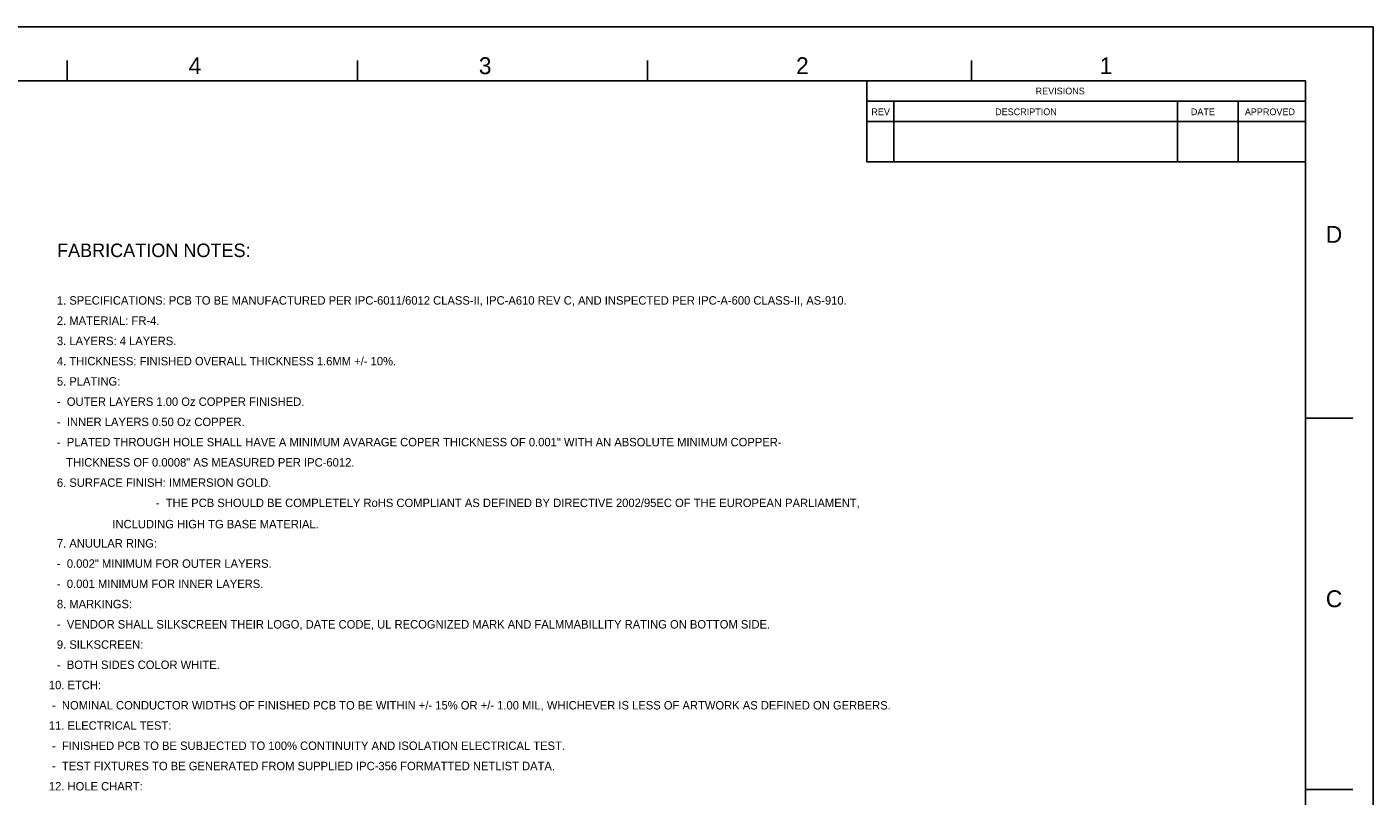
# Model space of a CAD drawing. Extents: x -70 to 794, y -110 to 464.
# Tile 12 of 12: x 287 to 794, y 174 to 464. Entities that reach past the tile are written whole.
import ezdxf
from ezdxf.enums import TextEntityAlignment as Align

# ---------------------------------------------------------------- set-up
doc = ezdxf.new("R2010")
doc.units = 0
doc.layers.add('BG_DIMENSION', color=1, linetype='CONTINUOUS')
doc.layers.add('DF_OUTLINE', color=52, linetype='CONTINUOUS')

msp = doc.modelspace()

# ---------------------------------------------------------------- linework, layer by layer
at = {"layer": 'DF_OUTLINE'}
msp.add_lwpolyline([(793.920688, -110.166658), (793.920688, 463.873342), (-69.679312, 463.873342), (-69.679312, -110.166658)], close=True, dxfattribs=at)
for points in [[(302.430688, 443.553342), (302.430688, 451.173342)], [(411.650688, 443.553342), (411.650688, 451.173342)], [(520.870688, 443.553342), (520.870688, 451.173342)], [(642.790688, 443.553342), (642.790688, 451.173342)], [(26.840688, 443.553342), (542.460688, 443.553342)], [(768.520688, 250.513342), (768.520688, 443.553342), (542.460688, 443.553342)], [(603.420688, 443.553342), (603.420688, 413.073342), (743.120688, 413.073342), (743.120688, 435.933342)], [(603.420688, 435.933342), (768.520688, 435.933342)], [(613.580688, 435.933342), (613.580688, 413.073342)], [(720.260688, 413.073342), (720.260688, 435.933342)], [(603.420688, 428.313342), (768.520688, 428.313342)], [(743.120688, 413.073342), (768.520688, 413.073342)], [(768.520688, 316.553342), (786.300688, 316.553342)], [(768.520688, 250.513342), (768.520688, 153.993342)], [(768.520688, 176.853342), (786.300688, 176.853342)]]:
    msp.add_lwpolyline(points, dxfattribs=at)

# ---------------------------------------------------------------- texts
at = {"layer": 'BG_DIMENSION'}
msp.add_text('FABRICATION NOTES:', height=5.08, dxfattribs=at).set_placement((298.619164, 377.23064))
at = {"layer": 'BG_DIMENSION', "width": 0.992}
for s, p in [('1. SPECIFICATIONS: PCB TO BE MANUFACTURED PER IPC-6011/6012 CLASS-II, IPC-A610 REV C, AND INSPECTED PER IPC-A-600 CLASS-II, AS-910.', (298.568364, 359.323386)), ('2. MATERIAL: FR-4.', (298.568364, 351.703386)), ('3. LAYERS: 4 LAYERS.', (298.568364, 344.083386)), ('4. THICKNESS: FINISHED OVERALL THICKNESS 1.6MM +/- 10%.', (298.568364, 336.463386)), ('5. PLATING:', (298.568364, 328.843386)), ('-  OUTER LAYERS 1.00 Oz COPPER FINISHED.', (298.568364, 321.223386)), ('-  INNER LAYERS 0.50 Oz COPPER.', (298.568364, 313.603386)), ('-  PLATED THROUGH HOLE SHALL HAVE A MINIMUM AVARAGE COPER THICKNESS OF 0.001" WITH AN ABSOLUTE MINIMUM COPPER-', (298.568364, 305.983386)), ('   THICKNESS OF 0.0008" AS MEASURED PER IPC-6012.', (298.568364, 298.363386)), ('6. SURFACE FINISH: IMMERSION GOLD.', (298.568364, 290.743386)), ('7. ANUULAR RING:', (298.568364, 267.883386)), ('-  0.002" MINIMUM FOR OUTER LAYERS.', (298.568364, 260.263386)), ('-  0.001 MINIMUM FOR INNER LAYERS.', (298.568364, 252.643386)), ('8. MARKINGS:', (298.568364, 245.023386)), ('-  VENDOR SHALL SILKSCREEN THEIR LOGO, DATE CODE, UL RECOGNIZED MARK AND FALMMABILLITY RATING ON BOTTOM SIDE.', (298.568364, 237.403386)), ('9. SILKSCREEN:', (298.568364, 229.783386)), ('-  BOTH SIDES COLOR WHITE.', (298.568364, 222.163386)), ('10. ETCH:', (295.547288, 214.543386)), (' -  NOMINAL CONDUCTOR WIDTHS OF FINISHED PCB TO BE WITHIN +/- 15% OR +/- 1.00 MIL, WHICHEVER IS LESS OF ARTWORK AS DEFINED ON GERBERS.', (295.547288, 206.923386)), ('11. ELECTRICAL TEST:', (295.547288, 199.303386)), (' -  FINISHED PCB TO BE SUBJECTED TO 100% CONTINUITY AND ISOLATION ELECTRICAL TEST.', (295.547288, 191.683386)), (' -  TEST FIXTURES TO BE GENERATED FROM SUPPLIED IPC-356 FORMATTED NETLIST DATA.', (295.547288, 184.063386)), ('12. HOLE CHART:', (295.547288, 176.443386))]:
    msp.add_text(s, height=3.175, dxfattribs=at).set_placement(p)
for s, p in [('-  THE PCB SHOULD BE COMPLETELY RoHS COMPLIANT AS DEFINED BY DIRECTIVE 2002/95EC OF THE EUROPEAN PARLIAMENT,', (468.253064, 283.123386)), ('INCLUDING HIGH TG BASE MATERIAL.', (358.299766, 275.11121))]:
    msp.add_text(s, height=3.175, dxfattribs=at).set_placement(p, align=Align.CENTER)
at = {"layer": 'DF_OUTLINE', "width": 1.00804}
for s, p in [('4', (348.150688, 446.093342)), ('3', (457.370688, 446.093342)), ('2', (576.750688, 446.093342)), ('1', (691.050688, 446.093342)), ('D', (776.140688, 382.593342)), ('C', (776.140688, 245.433342))]:
    msp.add_text(s, height=6.35, dxfattribs=at).set_placement(p)
at = {"layer": 'DF_OUTLINE'}
for s, p in [('REVISIONS', (666.920688, 438.473342)), ('REV', (605.09658, 430.650396)), ('DESCRIPTION', (651.680688, 430.650396)), ('DATE', (725.340688, 430.650396)), ('APPROVED', (745.660688, 430.650396))]:
    msp.add_text(s, height=2.54, dxfattribs=at).set_placement(p)

doc.saveas('drawing.dxf')
